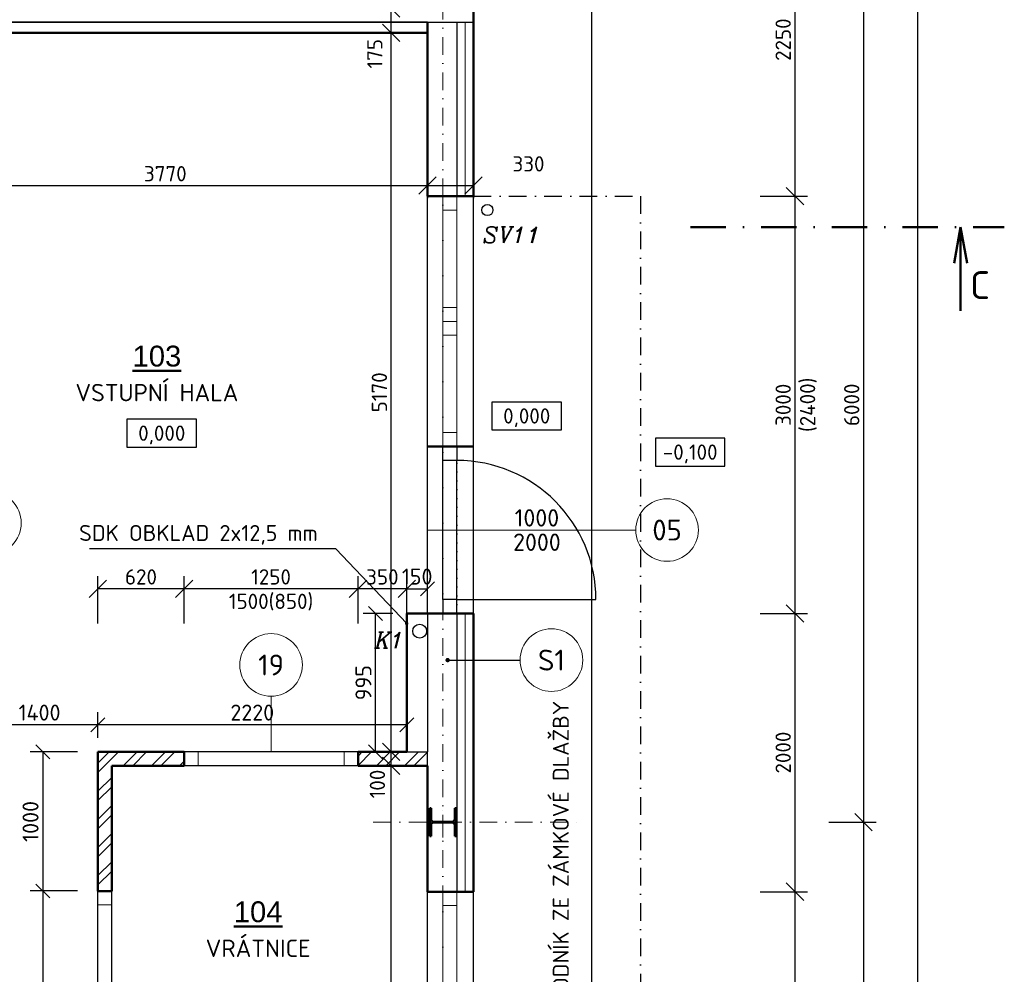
# Model space of a CAD drawing. Header units: millimetres. Extents: x -118752 to 407724, y -73278 to 155058.
# Tile 155 of 256: x 100403 to 107479, y 61864 to 68727. Entities that reach past the tile are written whole.
import ezdxf
from ezdxf.enums import TextEntityAlignment as Align

# ---------------------------------------------------------------- set-up
doc = ezdxf.new("R2010")
doc.units = ezdxf.units.MM
doc.header["$LTSCALE"] = 10
doc.linetypes.add('DASHDOT', pattern=[25.4, 12.7, -6.35, 0, -6.35])
doc.linetypes.add('DOT', pattern=[6.35, 0, -6.35])
for name, color, linetype, lineweight in [('CKBUBLINY', 1, 'Continuous', 18), ('CKBUBLINY_POPIS', 3, 'Continuous', 25), ('CKDVERE_', 7, 'Continuous', 25), ('CKDVERE_OSY', 1, 'Continuous', 18), ('CKDVERE_POPIS', 3, 'Continuous', 25), ('CKDVERE_PRAH', 7, 'Continuous', 25), ('CKDVERE_ZARUBNE_RAM', 5, 'Continuous', 25), ('CKIZOLACE', 1, 'Continuous', 18), ('CKKOTY', 3, 'Continuous', 25), ('CKKOTY_VYS', 3, 'Continuous', 25), ('CKOKNA', 1, 'Continuous', 18), ('CKPOPIS_POHLED', 3, 'Continuous', 25), ('CKPOPISM', 6, 'Continuous', 50), ('CKPOPISM_POPIS', 3, 'Continuous', 25), ('CKRASTR', 7, 'DASHDOT', 15), ('CKREZY_OZNACENI', 4, 'DASHDOT', 50), ('CKSTENY_NADROVINOU', 7, 'DASHDOT', 25), ('CKSTENY_PODROVINOU', 7, 'Continuous', 25), ('CKSTENY_REZ', 6, 'Continuous', 50), ('CKTEXTY_MALE', 3, 'Continuous', 18), ('CSPROFILY_OSY', 1, 'DASHDOT', 18), ('CSPROFILY_REZY', 4, 'Continuous', 50), ('pohledy', 7, 'Continuous', 25), ('srafy', 7, 'Continuous', 18), ('ZTI-SPLAŠKOVÁ KANALIZACE', 80, 'Continuous', 30)]:
    doc.layers.add(name, color=color, linetype=linetype, lineweight=lineweight)
doc.layers.add('CKDVERE_DORAZ', color=7, linetype='DOT', lineweight=25, plot=False)
doc.styles.add('Arial', font='arial.ttf', dxfattribs={"width": 0.8})
doc.styles.add('KURZIVA', font='italic__.ttf')
doc.styles.get("Standard").update_dxf_attribs({"font": 'isocpeur.ttf'})
doc.linetypes.add('IZOLACE_POLYSTYREN_EXPANDOVANY', pattern='A,1,[224,CADKON.SHX,S=0.01,R=0,X=-0.5,Y=-1.74],-2', length=3)
doc.dimstyles.new('CADKON', dxfattribs={"dimscale": 50, "dimtxt": 2.2, "dimasz": 2.5, "dimexe": 1.8, "dimexo": 5, "dimgap": 0.6, "dimtad": 1, "dimrnd": 1, "dimtxsty": 'Standard', "dimblk1": 'OBLIQUE', "dimblk2": 'OBLIQUE', "dimsah": 1, "dimcen": 2.5, "dimadec": 1, "dimazin": 2, "dimtfac": 1, "dimtdec": 4, "dimtix": 1, "dimtmove": 2, "dimatfit": 3, "dimldrblk": 'OPEN30', "dimfxl": 5, "dimfxlon": 1, "dimtolj": 1, "dimarcsym": 0})
doc.dimstyles.new('CADKON obrazky', dxfattribs={"dimscale": 50, "dimtxt": 2.2, "dimasz": 2.5, "dimexe": 1.8, "dimexo": 2, "dimgap": 0.6, "dimtad": 1, "dimrnd": 1, "dimtxsty": 'Standard', "dimblk1": 'OBLIQUE', "dimblk2": 'OBLIQUE', "dimsah": 1, "dimcen": 2.5, "dimadec": 1, "dimazin": 2, "dimtfac": 1, "dimtdec": 4, "dimtix": 1, "dimtmove": 2, "dimatfit": 3, "dimldrblk": 'OPEN30', "dimfxl": 5, "dimfxlon": 1, "dimtolj": 1, "dimarcsym": 0})
doc.dimstyles.new('CADKON$7', dxfattribs={"dimscale": 100, "dimtxt": 2.5, "dimasz": 2.5, "dimexe": 1.8, "dimexo": 5, "dimgap": 0.6, "dimtad": 1, "dimrnd": 1, "dimtxsty": 'Standard', "dimblk1": 'OBLIQUE', "dimblk2": 'OBLIQUE', "dimsah": 1, "dimcen": 2.5, "dimadec": 1, "dimazin": 2, "dimtfac": 1, "dimtdec": 4, "dimtix": 1, "dimtmove": 0, "dimatfit": 3, "dimldrblk": 'DOTSMALL', "dimfxl": 5, "dimfxlon": 1, "dimtfill": 1, "dimtolj": 1, "dimarcsym": 0})

# ---------------------------------------------------------------- blocks, each defined once
blk = doc.blocks.new('_OBLIQUE')
at = {"color": 0, "linetype": 'ByBlock'}
blk.add_line((-0.5, -0.5), (0.5, 0.5), dxfattribs=at)
blk = doc.blocks.new('*D7809')
at = {"layer": 'CKKOTY', "color": 0, "lineweight": -2}
for p, q in [((105725.1, 62458.2), (106065.1, 62458.2)), ((105975.1, 59458.2), (105975.1, 62458.2)), ((105725.1, 59458.2), (106065.1, 59458.2))]:
    blk.add_line(p, q, dxfattribs=at)
at = {"layer": 'Defpoints', "color": 0}
for p in [(103575.7, 62458.2), (105975.1, 62458.2), (103575.7, 59458.2)]:
    blk.add_point(p, dxfattribs=at)
at = {"layer": 'CKKOTY', "color": 0, "lineweight": -2, "xscale": 125, "yscale": 125, "zscale": 125}
for p, rotation in [((105975.1, 62458.2), 90), ((105975.1, 59458.2), 270)]:
    blk.add_blockref('_OBLIQUE', p, dxfattribs=dict(at, rotation=rotation))
at = {"layer": 'CKKOTY', "color": 0, "char_height": 110, "attachment_point": 5, "rotation": 90}
for s, insert in [('\\A1;1500(900)', (106071.1, 60958.2)), ('\\A1;3000', (105890.1, 60958.2))]:
    blk.add_mtext(s, dxfattribs=dict(at, insert=insert))
blk = doc.blocks.new('_Open30')
at = {"color": 0, "lineweight": -2}
for p, q in [((-1, 0.268), (0, 0)), ((0, 0), (-1, -0.268)), ((0, 0), (-1, 0))]:
    blk.add_line(p, q, dxfattribs=at)
blk = doc.blocks.new('*D7810')
at = {"layer": 'CKKOTY', "color": 0, "lineweight": -2}
for p, q in [((105725.1, 64458.2), (106065.1, 64458.2)), ((105975.1, 62458.2), (105975.1, 64458.2)), ((105725.1, 62458.2), (106065.1, 62458.2))]:
    blk.add_line(p, q, dxfattribs=at)
at = {"layer": 'Defpoints', "color": 0}
for p in [(103575.7, 64458.2), (105975.1, 64458.2), (103575.7, 62458.2)]:
    blk.add_point(p, dxfattribs=at)
at = {"layer": 'CKKOTY', "color": 0, "lineweight": -2, "xscale": 125, "yscale": 125, "zscale": 125}
for p, rotation in [((105975.1, 64458.2), 90), ((105975.1, 62458.2), 270)]:
    blk.add_blockref('_OBLIQUE', p, dxfattribs=dict(at, rotation=rotation))
at = {"layer": 'CKKOTY', "color": 0, "insert": (105890.1, 63458.2), "char_height": 110, "attachment_point": 5, "rotation": 90}
blk.add_mtext('\\A1;2000', dxfattribs=at)
blk = doc.blocks.new('*D7811')
at = {"layer": 'CKKOTY', "color": 0, "lineweight": -2}
for p, q in [((105725.1, 67458.2), (106065.1, 67458.2)), ((105975.1, 64458.2), (105975.1, 67458.2)), ((105725.1, 64458.2), (106065.1, 64458.2))]:
    blk.add_line(p, q, dxfattribs=at)
at = {"layer": 'Defpoints', "color": 0}
for p in [(103575.7, 67458.2), (105975.1, 67458.2), (103575.7, 64458.2)]:
    blk.add_point(p, dxfattribs=at)
at = {"layer": 'CKKOTY', "color": 0, "lineweight": -2, "xscale": 125, "yscale": 125, "zscale": 125}
for p, rotation in [((105975.1, 67458.2), 90), ((105975.1, 64458.2), 270)]:
    blk.add_blockref('_OBLIQUE', p, dxfattribs=dict(at, rotation=rotation))
at = {"layer": 'CKKOTY', "color": 0, "char_height": 110, "attachment_point": 5, "rotation": 90}
for s, insert in [('\\A1;3000', (105890.1, 65958.2)), ('\\A1;(2400)', (106071.1, 65958.2))]:
    blk.add_mtext(s, dxfattribs=dict(at, insert=insert))
blk = doc.blocks.new('*D7817')
at = {"layer": 'CKKOTY', "color": 0, "lineweight": -2}
for p, q in [((106217.6, 68958.2), (106557.6, 68958.2)), ((106467.6, 68958.2), (106467.6, 62958.2)), ((106217.6, 62958.2), (106557.6, 62958.2))]:
    blk.add_line(p, q, dxfattribs=at)
at = {"layer": 'Defpoints', "color": 0}
for p in [(104444.4, 68958.2), (104444.4, 62958.2), (106467.6, 62958.2)]:
    blk.add_point(p, dxfattribs=at)
at = {"layer": 'CKKOTY', "color": 0, "lineweight": -2, "xscale": 125, "yscale": 125, "zscale": 125}
for p, rotation in [((106467.6, 68958.2), 90), ((106467.6, 62958.2), 270)]:
    blk.add_blockref('_OBLIQUE', p, dxfattribs=dict(at, rotation=rotation))
at = {"layer": 'CKKOTY', "color": 0, "insert": (106382.6, 65958.2), "char_height": 110, "attachment_point": 5, "rotation": 90}
blk.add_mtext('\\A1;6000', dxfattribs=at)
blk = doc.blocks.new('*D7818')
at = {"layer": 'CKKOTY', "color": 0, "lineweight": -2}
for p, q in [((106217.6, 62958.2), (106557.6, 62958.2)), ((106467.6, 62958.2), (106467.6, 58958.2)), ((106217.6, 58958.2), (106557.6, 58958.2))]:
    blk.add_line(p, q, dxfattribs=at)
at = {"layer": 'Defpoints', "color": 0}
for p in [(104444.4, 62958.2), (104444.4, 58958.2), (106467.6, 58958.2)]:
    blk.add_point(p, dxfattribs=at)
at = {"layer": 'CKKOTY', "color": 0, "lineweight": -2, "xscale": 125, "yscale": 125, "zscale": 125}
for p, rotation in [((106467.6, 62958.2), 90), ((106467.6, 58958.2), 270)]:
    blk.add_blockref('_OBLIQUE', p, dxfattribs=dict(at, rotation=rotation))
at = {"layer": 'CKKOTY', "color": 0, "insert": (106382.6, 60958.2), "char_height": 110, "attachment_point": 5, "rotation": 90}
blk.add_mtext('\\A1;4000', dxfattribs=at)
blk = doc.blocks.new('*D7820')
at = {"layer": 'CKKOTY', "color": 0, "lineweight": -2}
for p, q in [((106607, 91208.2), (106947, 91208.2)), ((106857, 58752.7), (106857, 91208.2)), ((106607, 58752.7), (106947, 58752.7))]:
    blk.add_line(p, q, dxfattribs=at)
at = {"layer": 'Defpoints', "color": 0}
for p in [(103664.4, 91208.2), (106857, 91208.2), (103664.4, 58752.7)]:
    blk.add_point(p, dxfattribs=at)
at = {"layer": 'CKKOTY', "color": 0, "lineweight": -2, "xscale": 125, "yscale": 125, "zscale": 125}
for p, rotation in [((106857, 91208.2), 90), ((106857, 58752.7), 270)]:
    blk.add_blockref('_OBLIQUE', p, dxfattribs=dict(at, rotation=rotation))
at = {"layer": 'CKKOTY', "color": 0, "insert": (106772, 74980.4), "char_height": 110, "attachment_point": 5, "rotation": 90}
blk.add_mtext('\\A1;32455', dxfattribs=at)
blk = doc.blocks.new('_Open90')
at = {"color": 0, "lineweight": -2}
for p, q in [((0, 0), (-1, 0)), ((-0.5, 0.5), (0, 0)), ((0, 0), (-0.5, -0.5))]:
    blk.add_line(p, q, dxfattribs=at)
blk = doc.blocks.new('*D7867')
at = {"layer": 'CKKOTY', "color": 0, "lineweight": -2}
for p, q in [((99564.4, 67784.6), (99564.4, 67444.6)), ((103334.4, 67784.6), (103334.4, 67444.6)), ((99564.4, 67534.6), (103334.4, 67534.6))]:
    blk.add_line(p, q, dxfattribs=at)
at = {"layer": 'Defpoints', "color": 0}
for p in [(99564.4, 68633.2), (103334.4, 68633.2), (103334.4, 67534.6)]:
    blk.add_point(p, dxfattribs=at)
at = {"layer": 'CKKOTY', "color": 0, "lineweight": -2, "xscale": 125, "yscale": 125, "zscale": 125, "rotation": 180}
blk.add_blockref('_OBLIQUE', (99564.4, 67534.6), dxfattribs=at)
at = {"layer": 'CKKOTY', "color": 0, "lineweight": -2, "xscale": 125, "yscale": 125, "zscale": 125}
blk.add_blockref('_OBLIQUE', (103334.4, 67534.6), dxfattribs=at)
at = {"layer": 'CKKOTY', "color": 0, "insert": (101449.4, 67619.6), "char_height": 110, "attachment_point": 5}
blk.add_mtext('\\A1;3770', dxfattribs=at)
blk = doc.blocks.new('*D7868')
at = {"layer": 'CKKOTY', "color": 0, "lineweight": -2}
for p, q in [((103334.4, 67784.6), (103334.4, 67444.6)), ((103664.4, 67784.6), (103664.4, 67444.6)), ((103334.4, 67534.6), (103664.4, 67534.6))]:
    blk.add_line(p, q, dxfattribs=at)
at = {"layer": 'Defpoints', "color": 0}
for p in [(103664.4, 68708.2), (103334.4, 68633.2), (103664.4, 67534.6)]:
    blk.add_point(p, dxfattribs=at)
at = {"layer": 'CKKOTY', "color": 0, "lineweight": -2, "xscale": 125, "yscale": 125, "zscale": 125, "rotation": 180}
blk.add_blockref('_OBLIQUE', (103334.4, 67534.6), dxfattribs=at)
at = {"layer": 'CKKOTY', "color": 0, "lineweight": -2, "xscale": 125, "yscale": 125, "zscale": 125}
blk.add_blockref('_OBLIQUE', (103664.4, 67534.6), dxfattribs=at)
at = {"layer": 'CKKOTY', "color": 0, "insert": (104059.5, 67690.3), "char_height": 110, "attachment_point": 5}
blk.add_mtext('\\A1;330', dxfattribs=at)
blk = doc.blocks.new('*D7886')
at = {"layer": 'CKKOTY', "color": 0, "lineweight": -2}
for p, q in [((103064.4, 68808.2), (102983.1, 68808.2)), ((103073.1, 68633.2), (103073.1, 68808.2)), ((102834.4, 68633.2), (102983.1, 68633.2))]:
    blk.add_line(p, q, dxfattribs=at)
at = {"layer": 'Defpoints', "color": 0}
for p in [(103073.1, 68808.2), (103564.4, 68808.2), (103334.4, 68633.2)]:
    blk.add_point(p, dxfattribs=at)
at = {"layer": 'CKKOTY', "color": 0, "lineweight": -2, "xscale": 125, "yscale": 125, "zscale": 125}
for p, rotation in [((103073.1, 68808.2), 90), ((103073.1, 68633.2), 270)]:
    blk.add_blockref('_OBLIQUE', p, dxfattribs=dict(at, rotation=rotation))
at = {"layer": 'CKKOTY', "color": 0, "insert": (102955.3, 68482.2), "char_height": 110, "attachment_point": 5, "rotation": 90}
blk.add_mtext('\\A1;175', dxfattribs=at)
blk = doc.blocks.new('*D8151')
at = {"layer": 'CKKOTY', "color": 0, "lineweight": -2}
for p, q in [((105725.1, 69708.2), (106065.1, 69708.2)), ((105975.1, 67458.2), (105975.1, 69708.2)), ((105725.1, 67458.2), (106065.1, 67458.2))]:
    blk.add_line(p, q, dxfattribs=at)
at = {"layer": 'Defpoints', "color": 0}
for p in [(103575.7, 69708.2), (105975.1, 69708.2), (103575.7, 67458.2)]:
    blk.add_point(p, dxfattribs=at)
at = {"layer": 'CKKOTY', "color": 0, "lineweight": -2, "xscale": 125, "yscale": 125, "zscale": 125}
for p, rotation in [((105975.1, 69708.2), 90), ((105975.1, 67458.2), 270)]:
    blk.add_blockref('_OBLIQUE', p, dxfattribs=dict(at, rotation=rotation))
at = {"layer": 'CKKOTY', "color": 0, "insert": (105890.1, 68583.2), "char_height": 110, "attachment_point": 5, "rotation": 90}
blk.add_mtext('\\A1;2250', dxfattribs=at)
blk = doc.blocks.new('*D8152')
at = {"layer": 'CKKOTY', "color": 0, "lineweight": -2}
for p, q in [((103564.4, 69308.2), (103564.4, 69481.7)), ((103664.4, 69208.2), (103664.4, 69481.7)), ((103664.4, 69391.7), (103564.4, 69391.7))]:
    blk.add_line(p, q, dxfattribs=at)
at = {"layer": 'Defpoints', "color": 0}
for p in [(103564.4, 69391.7), (103564.4, 68808.2), (103664.4, 68708.2)]:
    blk.add_point(p, dxfattribs=at)
at = {"layer": 'CKKOTY', "color": 0, "lineweight": -2, "xscale": 125, "yscale": 125, "zscale": 125, "rotation": 180}
blk.add_blockref('_OBLIQUE', (103564.4, 69391.7), dxfattribs=at)
at = {"layer": 'CKKOTY', "color": 0, "lineweight": -2, "xscale": 125, "yscale": 125, "zscale": 125}
blk.add_blockref('_OBLIQUE', (103664.4, 69391.7), dxfattribs=at)
at = {"layer": 'CKKOTY', "color": 0, "insert": (103981.7, 69581.9), "char_height": 110, "attachment_point": 5}
blk.add_mtext('\\A1;100', dxfattribs=at)
blk = doc.blocks.new('*D8313')
at = {"layer": 'CKKOTY', "color": 0, "lineweight": -2}
for p, q in [((102834.4, 64386), (102834.4, 64726)), ((103184.4, 64386), (103184.4, 64726)), ((103184.4, 64636), (102834.4, 64636))]:
    blk.add_line(p, q, dxfattribs=at)
at = {"layer": 'Defpoints', "color": 0}
for p in [(102834.4, 64636), (102834.4, 63463.2), (103184.4, 63463.2)]:
    blk.add_point(p, dxfattribs=at)
at = {"layer": 'CKKOTY', "color": 0, "lineweight": -2, "xscale": 125, "yscale": 125, "zscale": 125, "rotation": 180}
blk.add_blockref('_OBLIQUE', (102834.4, 64636), dxfattribs=at)
at = {"layer": 'CKKOTY', "color": 0, "lineweight": -2, "xscale": 125, "yscale": 125, "zscale": 125}
blk.add_blockref('_OBLIQUE', (103184.4, 64636), dxfattribs=at)
at = {"layer": 'CKKOTY', "color": 0, "insert": (103009.4, 64721), "char_height": 110, "attachment_point": 5}
blk.add_mtext('\\A1;350', dxfattribs=at)
blk = doc.blocks.new('*D8314')
at = {"layer": 'CKKOTY', "color": 0, "lineweight": -2}
for p, q in [((100964.4, 64386), (100964.4, 64726)), ((101584.4, 64386), (101584.4, 64726)), ((101584.4, 64636), (100964.4, 64636))]:
    blk.add_line(p, q, dxfattribs=at)
at = {"layer": 'Defpoints', "color": 0}
for p in [(100964.4, 64636), (100964.4, 63463.2), (101584.4, 63463.2)]:
    blk.add_point(p, dxfattribs=at)
at = {"layer": 'CKKOTY', "color": 0, "lineweight": -2, "xscale": 125, "yscale": 125, "zscale": 125, "rotation": 180}
blk.add_blockref('_OBLIQUE', (100964.4, 64636), dxfattribs=at)
at = {"layer": 'CKKOTY', "color": 0, "lineweight": -2, "xscale": 125, "yscale": 125, "zscale": 125}
blk.add_blockref('_OBLIQUE', (101584.4, 64636), dxfattribs=at)
at = {"layer": 'CKKOTY', "color": 0, "insert": (101274.4, 64721), "char_height": 110, "attachment_point": 5}
blk.add_mtext('\\A1;620', dxfattribs=at)
blk = doc.blocks.new('*D8315')
at = {"layer": 'CKKOTY', "color": 0, "lineweight": -2}
for p, q in [((102834.4, 68633.2), (102983.1, 68633.2)), ((103073.1, 63463.2), (103073.1, 68633.2)), ((102834.4, 63463.2), (102983.1, 63463.2))]:
    blk.add_line(p, q, dxfattribs=at)
at = {"layer": 'Defpoints', "color": 0}
for p in [(103073.1, 68633.2), (103334.4, 68633.2), (103334.4, 63463.2)]:
    blk.add_point(p, dxfattribs=at)
at = {"layer": 'CKKOTY', "color": 0, "lineweight": -2, "xscale": 125, "yscale": 125, "zscale": 125}
for p, rotation in [((103073.1, 68633.2), 90), ((103073.1, 63463.2), 270)]:
    blk.add_blockref('_OBLIQUE', p, dxfattribs=dict(at, rotation=rotation))
at = {"layer": 'CKKOTY', "color": 0, "insert": (102988.1, 66048.2), "char_height": 110, "attachment_point": 5, "rotation": 90}
blk.add_mtext('\\A1;5170', dxfattribs=at)
blk = doc.blocks.new('*D8316')
at = {"layer": 'CKKOTY', "color": 0, "lineweight": -2}
for p, q in [((102834.4, 63363.2), (102983.1, 63363.2)), ((103073.1, 59082.7), (103073.1, 63363.2)), ((102834.4, 59082.7), (102983.1, 59082.7))]:
    blk.add_line(p, q, dxfattribs=at)
at = {"layer": 'Defpoints', "color": 0}
for p in [(103073.1, 63363.2), (103334.4, 63363.2), (103334.4, 59082.7)]:
    blk.add_point(p, dxfattribs=at)
at = {"layer": 'CKKOTY', "color": 0, "lineweight": -2, "xscale": 125, "yscale": 125, "zscale": 125}
for p, rotation in [((103073.1, 63363.2), 90), ((103073.1, 59082.7), 270)]:
    blk.add_blockref('_OBLIQUE', p, dxfattribs=dict(at, rotation=rotation))
at = {"layer": 'CKKOTY', "color": 0, "insert": (102988.1, 61222.9), "char_height": 110, "attachment_point": 5, "rotation": 90}
blk.add_mtext('\\A1;4280', dxfattribs=at)
blk = doc.blocks.new('*D8317')
at = {"layer": 'CKKOTY', "color": 0, "lineweight": -2}
for p, q in [((102834.4, 63463.2), (102983.1, 63463.2)), ((103073.1, 63363.2), (103073.1, 63463.2)), ((102834.4, 63363.2), (102983.1, 63363.2))]:
    blk.add_line(p, q, dxfattribs=at)
at = {"layer": 'Defpoints', "color": 0}
for p in [(103073.1, 63463.2), (103334.4, 63463.2), (103334.4, 63363.2)]:
    blk.add_point(p, dxfattribs=at)
at = {"layer": 'CKKOTY', "color": 0, "lineweight": -2, "xscale": 125, "yscale": 125, "zscale": 125}
for p, rotation in [((103073.1, 63463.2), 90), ((103073.1, 63363.2), 270)]:
    blk.add_blockref('_OBLIQUE', p, dxfattribs=dict(at, rotation=rotation))
at = {"layer": 'CKKOTY', "color": 0, "insert": (102973.8, 63232.3), "char_height": 110, "attachment_point": 5, "rotation": 90}
blk.add_mtext('\\A1;100', dxfattribs=at)
blk = doc.blocks.new('*D8318')
at = {"layer": 'CKKOTY', "color": 0, "lineweight": -2}
for p, q in [((101584.4, 64386), (101584.4, 64726)), ((102834.4, 64386), (102834.4, 64726)), ((102834.4, 64636), (101584.4, 64636))]:
    blk.add_line(p, q, dxfattribs=at)
at = {"layer": 'Defpoints', "color": 0}
for p in [(101584.4, 64636), (101584.4, 63463.2), (102834.4, 63463.2)]:
    blk.add_point(p, dxfattribs=at)
at = {"layer": 'CKKOTY', "color": 0, "lineweight": -2, "xscale": 125, "yscale": 125, "zscale": 125, "rotation": 180}
blk.add_blockref('_OBLIQUE', (101584.4, 64636), dxfattribs=at)
at = {"layer": 'CKKOTY', "color": 0, "lineweight": -2, "xscale": 125, "yscale": 125, "zscale": 125}
blk.add_blockref('_OBLIQUE', (102834.4, 64636), dxfattribs=at)
at = {"layer": 'CKKOTY', "color": 0, "char_height": 110, "attachment_point": 5}
for s, insert in [('\\A1;1250', (102209.4, 64721)), ('\\A1;1500(850)', (102209.4, 64540))]:
    blk.add_mtext(s, dxfattribs=dict(at, insert=insert))
blk = doc.blocks.new('*D8690')
at = {"layer": 'CKKOTY', "color": 0, "lineweight": -2}
for p, q in [((100818.4, 63463.2), (100478.4, 63463.2)), ((100568.4, 63463.2), (100568.4, 62463.2)), ((100818.4, 62463.2), (100478.4, 62463.2))]:
    blk.add_line(p, q, dxfattribs=at)
at = {"layer": 'Defpoints', "color": 0}
for p in [(100964.4, 63463.2), (100568.4, 62463.2), (100964.4, 62463.2)]:
    blk.add_point(p, dxfattribs=at)
at = {"layer": 'CKKOTY', "color": 0, "lineweight": -2, "xscale": 100, "yscale": 100, "zscale": 100}
for p, rotation in [((100568.4, 63463.2), 90), ((100568.4, 62463.2), 270)]:
    blk.add_blockref('_OBLIQUE', p, dxfattribs=dict(at, rotation=rotation))
at = {"layer": 'CKKOTY', "color": 0, "insert": (100480.9, 62963.2), "char_height": 115, "attachment_point": 5, "rotation": 90}
blk.add_mtext('\\A1;1000', dxfattribs=at)
blk = doc.blocks.new('*D8695')
at = {"layer": 'CKKOTY', "color": 0, "lineweight": -2}
for p, q in [((100818.4, 62463.2), (100478.4, 62463.2)), ((100568.4, 62463.2), (100568.4, 60463.2)), ((100818.4, 60463.2), (100478.4, 60463.2))]:
    blk.add_line(p, q, dxfattribs=at)
at = {"layer": 'Defpoints', "color": 0}
for p in [(100964.4, 62463.2), (100568.4, 60463.2), (100964.4, 60463.2)]:
    blk.add_point(p, dxfattribs=at)
at = {"layer": 'CKKOTY', "color": 0, "lineweight": -2, "xscale": 100, "yscale": 100, "zscale": 100}
for p, rotation in [((100568.4, 62463.2), 90), ((100568.4, 60463.2), 270)]:
    blk.add_blockref('_OBLIQUE', p, dxfattribs=dict(at, rotation=rotation))
at = {"layer": 'CKKOTY', "color": 0, "char_height": 115, "attachment_point": 5, "rotation": 90}
for s, insert in [('\\A1;1500(850)', (100667.4, 61463.2)), ('\\A1;2000', (100480.9, 61463.2))]:
    blk.add_mtext(s, dxfattribs=dict(at, insert=insert))
blk = doc.blocks.new('*D8697')
at = {"layer": 'CKKOTY', "color": 0, "lineweight": -2}
for p, q in [((103184.4, 64558.2), (103184.4, 64726)), ((103334.4, 64558.2), (103334.4, 64726)), ((103184.4, 64636), (103334.4, 64636))]:
    blk.add_line(p, q, dxfattribs=at)
at = {"layer": 'Defpoints', "color": 0}
for p in [(103334.4, 64636), (103184.4, 64458.2), (103334.4, 64458.2)]:
    blk.add_point(p, dxfattribs=at)
at = {"layer": 'CKKOTY', "color": 0, "lineweight": -2, "xscale": 100, "yscale": 100, "zscale": 100}
blk.add_blockref('_OBLIQUE', (103184.4, 64636), dxfattribs=at)
at = {"layer": 'CKKOTY', "color": 0, "lineweight": -2, "xscale": 100, "yscale": 100, "zscale": 100, "rotation": 180}
blk.add_blockref('_OBLIQUE', (103334.4, 64636), dxfattribs=at)
at = {"layer": 'CKKOTY', "color": 0, "insert": (103259.4, 64723.5), "char_height": 115, "attachment_point": 5}
blk.add_mtext('\\A1;150', dxfattribs=at)
blk = doc.blocks.new('*D8698')
at = {"layer": 'CKKOTY', "color": 0, "lineweight": -2}
for p, q in [((103084.4, 64458.2), (102870.9, 64458.2)), ((102960.9, 63463.2), (102960.9, 64458.2)), ((103084.4, 63463.2), (102870.9, 63463.2))]:
    blk.add_line(p, q, dxfattribs=at)
at = {"layer": 'Defpoints', "color": 0}
for p in [(102960.9, 64458.2), (103184.4, 64458.2), (103184.4, 63463.2)]:
    blk.add_point(p, dxfattribs=at)
at = {"layer": 'CKKOTY', "color": 0, "lineweight": -2, "xscale": 100, "yscale": 100, "zscale": 100}
for p, rotation in [((102960.9, 64458.2), 90), ((102960.9, 63463.2), 270)]:
    blk.add_blockref('_OBLIQUE', p, dxfattribs=dict(at, rotation=rotation))
at = {"layer": 'CKKOTY', "color": 0, "insert": (102873.4, 63960.7), "char_height": 115, "attachment_point": 5, "rotation": 90}
blk.add_mtext('\\A1;995', dxfattribs=at)
blk = doc.blocks.new('*D8707')
at = {"layer": 'CKKOTY', "color": 0, "lineweight": -2}
for p, q in [((100964.4, 63563.2), (100964.4, 63748.2)), ((103184.4, 63563.2), (103184.4, 63748.2)), ((103184.4, 63658.2), (100964.4, 63658.2))]:
    blk.add_line(p, q, dxfattribs=at)
at = {"layer": 'Defpoints', "color": 0}
for p in [(100964.4, 63658.2), (100964.4, 63463.2), (103184.4, 63463.2)]:
    blk.add_point(p, dxfattribs=at)
at = {"layer": 'CKKOTY', "color": 0, "lineweight": -2, "xscale": 100, "yscale": 100, "zscale": 100, "rotation": 180}
blk.add_blockref('_OBLIQUE', (100964.4, 63658.2), dxfattribs=at)
at = {"layer": 'CKKOTY', "color": 0, "lineweight": -2, "xscale": 100, "yscale": 100, "zscale": 100}
blk.add_blockref('_OBLIQUE', (103184.4, 63658.2), dxfattribs=at)
at = {"layer": 'CKKOTY', "color": 0, "insert": (102074.4, 63745.7), "char_height": 115, "attachment_point": 5}
blk.add_mtext('\\A1;2220', dxfattribs=at)
blk = doc.blocks.new('*D8708')
at = {"layer": 'CKKOTY', "color": 0, "lineweight": -2}
for p, q in [((99564.4, 63490.7), (99564.4, 63748.2)), ((100964.4, 63563.2), (100964.4, 63748.2)), ((100964.4, 63658.2), (99564.4, 63658.2))]:
    blk.add_line(p, q, dxfattribs=at)
at = {"layer": 'Defpoints', "color": 0}
for p in [(99564.4, 63658.2), (100964.4, 63463.2), (99564.4, 63390.7)]:
    blk.add_point(p, dxfattribs=at)
at = {"layer": 'CKKOTY', "color": 0, "lineweight": -2, "xscale": 100, "yscale": 100, "zscale": 100, "rotation": 180}
blk.add_blockref('_OBLIQUE', (99564.4, 63658.2), dxfattribs=at)
at = {"layer": 'CKKOTY', "color": 0, "lineweight": -2, "xscale": 100, "yscale": 100, "zscale": 100}
blk.add_blockref('_OBLIQUE', (100964.4, 63658.2), dxfattribs=at)
at = {"layer": 'CKKOTY', "color": 0, "insert": (100545.4, 63745.7), "char_height": 115, "attachment_point": 5}
blk.add_mtext('\\A1;1400', dxfattribs=at)
blk = doc.blocks.new('CK_BUBBLE_1_0_0')
at = {"color": 0, "linetype": 'ByBlock', "lineweight": -2}
blk.add_circle((0, 0), 1, dxfattribs=at)
blk = doc.blocks.new('CK_S_EXT_HEAHEA200')
for p, q in [((-100, 95), (100, 95)), ((-100, 95), (-100, 85)), ((-100, 85), (-21.25, 85)), ((100, 85), (21.25, 85)), ((100, 95), (100, 85)), ((-3.25, -67), (-3.25, 67)), ((3.25, -67), (3.25, 67)), ((-100, -95), (-100, -85)), ((-100, -85), (-21.25, -85)), ((-100, -95), (100, -95)), ((100, -85), (21.25, -85)), ((100, -95), (100, -85))]:
    blk.add_line(p, q)
for centre, start, end in [((-21.25, 67), 0, 90), ((21.25, 67), 90, 180), ((-21.25, -67), 270, 0), ((21.25, -67), 180, 270)]:
    blk.add_arc(centre, 18, start, end)
blk = doc.blocks.new('*U5139')
at = {"color": 0, "linetype": 'ByBlock', "lineweight": -2}
blk.add_lwpolyline([(-5, -2), (5, -2), (5, 2), (-5, 2), (-5, -2)], dxfattribs=at)
blk = doc.blocks.new('*U5140')
at = {"color": 0, "linetype": 'ByBlock', "lineweight": -2}
blk.add_lwpolyline([(-5, -2), (5, -2), (5, 2), (-5, 2), (-5, -2)], dxfattribs=at)
blk = doc.blocks.new('*U5138')
at = {"color": 0, "linetype": 'ByBlock', "lineweight": -2}
blk.add_lwpolyline([(-5, -2), (5, -2), (5, 2), (-5, 2), (-5, -2)], dxfattribs=at)
blk = doc.blocks.new('CKBL2112015091058', base_point=(102208, 60893))
blk = doc.blocks.new('CKBL2112015091548', base_point=(101049, 65429))

msp = doc.modelspace()

# ---------------------------------------------------------------- hatches: boundary and pattern name
at = {"layer": 'srafy', "transparency": 33554661}
h = msp.add_hatch(dxfattribs=at)
h.set_pattern_fill('ANSI32', color=256, scale=15, style=0)
h.paths.add_polyline_path([(100964.387, 59413.162), (100964.387, 59082.662), (101064.387, 59082.662), (101064.387, 59413.162)])
h.paths.add_polyline_path([(100964.387, 60213.162), (101064.387, 60213.162), (101064.387, 60463.162), (100964.387, 60463.162)])
h.paths.add_polyline_path([(101064.387, 63363.162), (101584.387, 63363.162), (101584.387, 63463.162), (100964.387, 63463.162), (100964.387, 62463.162), (101064.387, 62463.162)])
h.paths.add_polyline_path([(103184.387, 63463.162), (102834.387, 63463.162), (102834.387, 63363.162), (103334.387, 63363.162), (103334.387, 63463.162)])

# ---------------------------------------------------------------- linework, layer by layer
at = {"layer": 'CKBUBLINY'}
for p, q in [((104830.387, 65058.162), (104830.387, 65058.162)), ((102209.387, 63863.162), (102209.387, 63463.162))]:
    msp.add_line(p, q, dxfattribs=at)
at = {"layer": 'CKDVERE_'}
msp.add_line((103544.387, 64558.162), (104544.387, 64558.162), dxfattribs=at)
msp.add_arc((103544.387, 64558.162), 1000, 0, 90, dxfattribs=at)
at = {"layer": 'CKDVERE_DORAZ'}
msp.add_line((103544.387, 64458.162), (103544.387, 65658.162), dxfattribs=at)
at = {"layer": 'CKDVERE_OSY'}
msp.add_line((103330.387, 65058.162), (104830.387, 65058.162), dxfattribs=at)
at = {"layer": 'CKDVERE_PRAH'}
for p, q in [((103444.387, 64558.162), (103444.387, 65558.162)), ((103544.387, 64558.162), (103544.387, 65558.162))]:
    msp.add_line(p, q, dxfattribs=at)
at = {"layer": 'CKDVERE_ZARUBNE_RAM'}
for p, q in [((103444.387, 65558.162), (103444.387, 65658.162)), ((103444.387, 65658.162), (103544.387, 65658.162)), ((103544.387, 65658.162), (103544.387, 65558.162)), ((103544.387, 65558.162), (103444.387, 65558.162)), ((103544.387, 64558.162), (103444.387, 64558.162)), ((103444.387, 64558.162), (103444.387, 64458.162)), ((103544.387, 64458.162), (103544.387, 64558.162)), ((103444.387, 64458.162), (103544.387, 64458.162))]:
    msp.add_line(p, q, dxfattribs=at)
at = {"layer": 'CKIZOLACE', "linetype": 'IZOLACE_POLYSTYREN_EXPANDOVANY', "ltscale": 3}
for points in [[(103604.387, 68708.162), (103604.387, 67458.162)], [(103604.387, 64458.162), (103604.387, 62458.162)]]:
    msp.add_lwpolyline(points, dxfattribs=at)
at = {"layer": 'CKOKNA'}
for p, q in [((103444.387, 67358.162), (103444.387, 67458.162)), ((103544.387, 67458.162), (103444.387, 67458.162)), ((103544.387, 67358.162), (103544.387, 67458.162)), ((103444.387, 66658.162), (103444.387, 67358.162)), ((103544.387, 67358.162), (103444.387, 67358.162)), ((103544.387, 66658.162), (103544.387, 67358.162)), ((103544.387, 66658.162), (103444.387, 66658.162)), ((103444.387, 66658.162), (103444.387, 66558.162)), ((103544.387, 66658.162), (103544.387, 66558.162)), ((103544.387, 66558.162), (103444.387, 66558.162)), ((103444.387, 66558.162), (103444.387, 66458.162)), ((103544.387, 66558.162), (103544.387, 66458.162)), ((103444.387, 65758.162), (103444.387, 66458.162)), ((103544.387, 66458.162), (103444.387, 66458.162)), ((103544.387, 65758.162), (103544.387, 66458.162)), ((103544.387, 65758.162), (103444.387, 65758.162)), ((103444.387, 65758.162), (103444.387, 65658.162)), ((103544.387, 65758.162), (103544.387, 65658.162)), ((103544.387, 65658.162), (103444.387, 65658.162)), ((101684.387, 63463.162), (101584.387, 63463.162)), ((101584.387, 63363.162), (101584.387, 63463.162)), ((102734.387, 63463.162), (101684.387, 63463.162)), ((101684.387, 63363.162), (101684.387, 63463.162)), ((102734.387, 63363.162), (102734.387, 63463.162)), ((102734.387, 63463.162), (102834.387, 63463.162)), ((102834.387, 63363.162), (102834.387, 63463.162)), ((101684.387, 63363.162), (101584.387, 63363.162)), ((102734.387, 63363.162), (101684.387, 63363.162)), ((102734.387, 63363.162), (102834.387, 63363.162)), ((100964.387, 62363.162), (100964.387, 62463.162)), ((100964.387, 62463.162), (101064.387, 62463.162)), ((101064.387, 62363.162), (101064.387, 62463.162)), ((103444.387, 62358.162), (103444.387, 62458.162)), ((103544.387, 62458.162), (103444.387, 62458.162)), ((103544.387, 62358.162), (103544.387, 62458.162)), ((100964.387, 61563.162), (100964.387, 62363.162)), ((100964.387, 62363.162), (101064.387, 62363.162)), ((101064.387, 61563.162), (101064.387, 62363.162)), ((103444.387, 61558.162), (103444.387, 62358.162)), ((103544.387, 62358.162), (103444.387, 62358.162)), ((103544.387, 61558.162), (103544.387, 62358.162))]:
    msp.add_line(p, q, dxfattribs=at)
at = {"layer": 'CKRASTR'}
for p, q in [((103444.387, 56531.874), (103444.387, 91958.162)), ((102944.387, 62958.162), (104444.387, 62958.162))]:
    msp.add_line(p, q, dxfattribs=at)
at = {"layer": 'CKREZY_OZNACENI', "ltscale": 2}
msp.add_line((105224.168, 67234.574), (107479.194, 67234.574), dxfattribs=at)
at = {"layer": 'CKREZY_OZNACENI', "linetype": 'Continuous'}
for q in [(107119.958, 66976.062), (107165.541, 66634.574), (107211.124, 66976.062)]:
    msp.add_line((107165.541, 67234.574), q, dxfattribs=at)
at = {"layer": 'CKSTENY_NADROVINOU'}
for p, q in [((103664.387, 67458.162), (104864.387, 67458.162)), ((104864.387, 67458.162), (104864.387, 58752.662))]:
    msp.add_line(p, q, dxfattribs=at)
at = {"layer": 'CKSTENY_PODROVINOU'}
for p, q in [((103664.387, 68808.162), (103664.387, 68708.162)), ((99339.387, 68708.162), (103664.387, 68708.162)), ((103334.387, 68708.162), (99464.387, 68708.162)), ((103334.387, 68708.162), (103664.387, 68708.162)), ((103544.387, 68708.162), (103544.387, 67458.162)), ((103544.387, 68708.162), (103664.387, 68708.162)), ((103334.387, 65658.162), (103334.387, 67458.162)), ((103544.387, 67458.162), (103664.387, 67458.162)), ((103664.387, 65658.162), (103664.387, 67458.162)), ((103334.387, 64458.162), (103334.387, 65658.162)), ((103664.387, 64458.162), (103664.387, 65658.162)), ((103334.387, 64458.162), (103334.387, 63463.162)), ((103544.387, 64458.162), (103544.387, 62458.162)), ((103544.387, 64458.162), (103664.387, 64458.162)), ((102834.387, 63463.162), (101584.387, 63463.162)), ((103184.387, 63463.162), (103334.387, 63463.162)), ((103334.387, 63363.162), (103334.387, 63463.162)), ((102834.387, 63363.162), (101584.387, 63363.162)), ((100964.387, 60463.162), (100964.387, 62463.162)), ((101064.387, 60463.162), (101064.387, 62463.162)), ((103334.387, 59458.162), (103334.387, 62458.162)), ((103544.387, 62458.162), (103664.387, 62458.162)), ((103664.387, 59458.162), (103664.387, 62458.162))]:
    msp.add_line(p, q, dxfattribs=at)
at = {"layer": 'CKSTENY_REZ'}
for p, q in [((103664.387, 68708.162), (103664.387, 69708.162)), ((103334.387, 68708.162), (103334.387, 67458.162)), ((103334.387, 68708.162), (103334.387, 68633.162)), ((103664.387, 68708.162), (103664.387, 67458.162)), ((99564.387, 68633.162), (103334.387, 68633.162)), ((103664.387, 67458.162), (103334.387, 67458.162)), ((103664.387, 65658.162), (103334.387, 65658.162)), ((103664.387, 65658.162), (103334.387, 65658.162)), ((103334.387, 64458.162), (103184.387, 64458.162)), ((103184.387, 64458.162), (103184.387, 63463.162)), ((103664.387, 64458.162), (103334.387, 64458.162)), ((103664.387, 64458.162), (103664.387, 62458.162)), ((100964.387, 63463.162), (100964.387, 62463.162)), ((101584.387, 63463.162), (100964.387, 63463.162)), ((101584.387, 63363.162), (101584.387, 63463.162)), ((102834.387, 63363.162), (102834.387, 63463.162)), ((103184.387, 63463.162), (102834.387, 63463.162)), ((101064.387, 63363.162), (101064.387, 62463.162)), ((101584.387, 63363.162), (101064.387, 63363.162)), ((103334.387, 63363.162), (102834.387, 63363.162)), ((103334.387, 63363.162), (103334.387, 62458.162)), ((100964.387, 62463.162), (101064.387, 62463.162)), ((103664.387, 62458.162), (103334.387, 62458.162))]:
    msp.add_line(p, q, dxfattribs=at)
at = {"layer": 'CSPROFILY_OSY'}
for p, q in [((103444.387, 62848.162), (103444.387, 63068.162)), ((103549.387, 62958.162), (103339.387, 62958.162))]:
    msp.add_line(p, q, dxfattribs=at)
at = {"layer": 'pohledy'}
msp.add_lwpolyline([(85874.387, 67858.162), (85874.387, 57902.662), (104514.387, 57902.662), (104514.387, 70952.662)], dxfattribs=at)
msp.add_circle((103764.387, 67358.162), 40, dxfattribs=at)
at = {"layer": 'ZTI-SPLAŠKOVÁ KANALIZACE'}
msp.add_circle((103277.657, 64330.937), 50, dxfattribs=at)

# ---------------------------------------------------------------- block references
at = {"layer": 'CKBUBLINY'}
ref = msp.add_blockref('CK_BUBBLE_1_0_0', (100189.387, 65108.162), dxfattribs=dict(at, xscale=225, yscale=225, zscale=225))
ref.add_attrib('NUM1', '18', dxfattribs={"layer": 'CKBUBLINY_POPIS', "height": 150}).set_placement((100189.387, 65108.162), align=Align.MIDDLE_CENTER)
ref = msp.add_blockref('CK_BUBBLE_1_0_0', (105055.387, 65058.162), dxfattribs=dict(at, xscale=225, yscale=225, zscale=225))
ref.add_attrib('NUM1', '05', dxfattribs={"layer": 'CKBUBLINY_POPIS', "height": 150}).set_placement((105055.387, 65058.162), align=Align.MIDDLE_CENTER)
ref = msp.add_blockref('CK_BUBBLE_1_0_0', (104224.5, 64123), dxfattribs=dict(at, xscale=225, yscale=225, zscale=225))
ref.add_attrib('NUM1', 'S1', dxfattribs={"layer": 'CKBUBLINY_POPIS', "height": 150}).set_placement((104224.5, 64123), align=Align.MIDDLE_CENTER)
ref = msp.add_blockref('CK_BUBBLE_1_0_0', (102209.387, 64088.162), dxfattribs=dict(at, xscale=225, yscale=225, zscale=225))
ref.add_attrib('NUM1', '19', dxfattribs={"layer": 'CKBUBLINY_POPIS', "height": 150}).set_placement((102209.387, 64088.162), align=Align.MIDDLE_CENTER)
at = {"layer": 'CKKOTY_VYS'}
ref = msp.add_blockref('*U5140', (104046.767, 65878.244), dxfattribs=dict(at, xscale=50, yscale=50, zscale=50))
ref.add_attrib('Výška', '0,000', dxfattribs={"layer": '0', "color": 0, "linetype": 'ByBlock', "lineweight": -2, "height": 110}).set_placement((104046.767, 65878.244), align=Align.MIDDLE_CENTER)
ref = msp.add_blockref('*U5139', (101424.041, 65754.274), dxfattribs=dict(at, xscale=50, yscale=50, zscale=50))
ref.add_attrib('Výška', '0,000', dxfattribs={"layer": '0', "color": 0, "linetype": 'ByBlock', "lineweight": -2, "height": 110}).set_placement((101424.041, 65754.274), align=Align.MIDDLE_CENTER)
ref = msp.add_blockref('*U5138', (105221.708, 65618.293), dxfattribs=dict(at, xscale=50, yscale=50, zscale=50))
ref.add_attrib('Výška', '-0,100', dxfattribs={"layer": '0', "color": 0, "linetype": 'ByBlock', "lineweight": -2, "height": 110}).set_placement((105221.708, 65618.293), align=Align.MIDDLE_CENTER)
at = {"layer": 'CKPOPISM'}
ref = msp.add_blockref('CKBL2112015091548', (101389.133, 65983.498), dxfattribs=dict(at, xscale=0.5, yscale=0.5, zscale=0.5))
ref.add_attrib('JMENO', 'VSTUPNÍ HALA', dxfattribs={"layer": 'CKPOPISM_POPIS', "height": 125}).set_placement((101389.133, 65983.498), align=Align.CENTER)
ref.add_attrib('CISLO', '%%U103', dxfattribs={"height": 150, "style": 'Arial'}).set_placement((101389.133, 66233.498), align=Align.CENTER)
ref = msp.add_blockref('CKBL2112015091058', (102116.426, 61988.941), dxfattribs=dict(at, xscale=0.5, yscale=0.5, zscale=0.5))
ref.add_attrib('JMENO', 'VRÁTNICE', dxfattribs={"layer": 'CKPOPISM_POPIS', "height": 125}).set_placement((102116.426, 61988.941), align=Align.CENTER)
ref.add_attrib('CISLO', '%%U104', dxfattribs={"height": 150, "style": 'Arial'}).set_placement((102116.426, 62238.941), align=Align.CENTER)
at = {"layer": 'CSPROFILY_REZY', "rotation": 90}
msp.add_blockref('CK_S_EXT_HEAHEA200', (103444.387, 62958.162), dxfattribs=at)

# ---------------------------------------------------------------- texts
at = {"layer": 'CKDVERE_POPIS'}
msp.add_text(' 1000', height=125, dxfattribs=at).set_placement((104080.387, 65083.162), align=Align.CENTER)
msp.add_text(' 2000', height=125, dxfattribs=at).set_placement((104080.387, 65033.162), align=Align.TOP_CENTER)
at = {"layer": 'CKPOPIS_POHLED'}
msp.add_text('C', height=200, dxfattribs=at).set_placement((107304.815, 66818.814), align=Align.MIDDLE_CENTER)
at = {"layer": 'CKTEXTY_MALE', "style": 'KURZIVA'}
for s, p in [('SV11', (103731.495, 67122.281)), ('K1', (102953.705, 64209.229))]:
    msp.add_text(s, height=115, dxfattribs=at).set_placement(p)
at = {"layer": 'CKTEXTY_MALE', "insert": (102544.5, 64952.5), "char_height": 115, "attachment_point": 9}
msp.add_mtext('SDK OBKLAD 2x12,5 mm\\P', dxfattribs=at)
at = {"layer": 'CKTEXTY_MALE', "insert": (104349.627, 61562.038), "char_height": 115, "attachment_point": 7, "rotation": 90}
msp.add_mtext('CHODNÍK ZE ZÁMKOVÉ DLAŽBY', dxfattribs=at)

# ---------------------------------------------------------------- dimensions: what is measured, and where the dimension line sits
at = {"layer": 'CKKOTY'}
for base, p1, p2, dimstyle, override, picture, middle in [((106857.034, 91208.162), (103664.387, 58752.662), (103664.387, 91208.162), 'CADKON', {"dimscale": 50, "dimexo": 10, "dimldrblk": 'Open90'}, '*D7820', (106772.034, 74980.412)), ((105975.127, 69708.162), (103575.698, 67458.162), (103575.698, 69708.162), 'CADKON', {"dimscale": 50, "dimexo": 37.988588}, '*D8151', (105890.127, 68583.162)), ((106467.601, 62958.162), (104444.387, 68958.162), (104444.387, 62958.162), 'CADKON', {"dimscale": 50, "dimexo": 10, "dimtmove": 2}, '*D7817', (106382.601, 65958.162)), ((103073.058, 68633.162), (103334.387, 63463.162), (103334.387, 68633.162), 'CADKON', {"dimscale": 50, "dimexo": 10, "dimtmove": 2}, '*D8315', (102988.058, 66048.162)), ((102960.897, 64458.162), (103184.387, 63463.162), (103184.387, 64458.162), 'CADKON obrazky', {"dimtxt": 2.3, "dimasz": 2}, '*D8698', (102873.397, 63960.662)), ((105975.127, 64458.162), (103575.698, 62458.162), (103575.698, 64458.162), 'CADKON', {"dimscale": 50, "dimexo": 37.988588}, '*D7810', (105890.127, 63458.162)), ((100568.358, 62463.162), (100964.387, 63463.162), (100964.387, 62463.162), 'CADKON obrazky', {"dimtxt": 2.3, "dimasz": 2}, '*D8690', (100480.858, 62963.162)), ((103073.058, 63363.162), (103334.387, 59082.662), (103334.387, 63363.162), 'CADKON', {"dimscale": 50, "dimexo": 10, "dimtmove": 2}, '*D8316', (102988.058, 61222.912)), ((106467.601, 58958.162), (104444.387, 62958.162), (104444.387, 58958.162), 'CADKON', {"dimscale": 50, "dimexo": 10, "dimtmove": 2}, '*D7818', (106382.601, 60958.162))]:
    dim = msp.add_linear_dim(base=base, p1=p1, p2=p2, angle=90, dimstyle=dimstyle, override=override, dxfattribs=at)
    dim.commit()
    dim.dimension.update_dxf_attribs({"geometry": picture, "text_midpoint": middle})
for base, p1, p2, dimstyle, override, picture, middle in [((103564.387, 69391.734), (103664.387, 68708.162), (103564.387, 68808.162), 'CADKON', {"dimscale": 50, "dimexo": 10, "dimldrblk": 'Open90'}, '*D8152', (103981.654, 69581.899)), ((103664.387, 67534.573), (103334.387, 68633.162), (103664.387, 68708.162), 'CADKON', {"dimscale": 50, "dimexo": 10, "dimtmove": 2}, '*D7868', (104059.451, 67690.295)), ((99564.387, 63658.162), (100964.387, 63463.162), (99564.387, 63390.662), 'CADKON obrazky', {"dimtxt": 2.3, "dimasz": 2, "dimtmove": 2}, '*D8708', (100545.372, 63745.662))]:
    dim = msp.add_linear_dim(base=base, p1=p1, p2=p2, dimstyle=dimstyle, override=override, dxfattribs=at)
    dim.commit()
    dim.dimension.update_dxf_attribs({"geometry": picture, "text_midpoint": middle, "dimtype": 160})
for base, p1, p2, picture, middle in [((103073.058, 68808.162), (103334.387, 68633.162), (103564.387, 68808.162), '*D7886', (102955.293, 68482.159)), ((103073.058, 63463.162), (103334.387, 63363.162), (103334.387, 63463.162), '*D8317', (102973.821, 63232.338))]:
    dim = msp.add_linear_dim(base=base, p1=p1, p2=p2, angle=90, dimstyle='CADKON', override={"dimscale": 50, "dimexo": 10, "dimtmove": 2}, dxfattribs=at)
    dim.commit()
    dim.dimension.update_dxf_attribs({"geometry": picture, "text_midpoint": middle, "dimtype": 160})
for base, p1, p2, dimstyle, override, picture, middle in [((103334.387, 67534.573), (99564.387, 68633.162), (103334.387, 68633.162), 'CADKON', {"dimscale": 50, "dimexo": 10, "dimtmove": 2}, '*D7867', (101449.387, 67619.573)), ((100964.387, 64635.98), (101584.387, 63463.162), (100964.387, 63463.162), 'CADKON', {"dimscale": 50, "dimexo": 10, "dimtmove": 2}, '*D8314', (101274.387, 64720.98)), ((102834.387, 64635.98), (103184.387, 63463.162), (102834.387, 63463.162), 'CADKON', {"dimscale": 50, "dimexo": 10}, '*D8313', (103009.387, 64720.98)), ((103334.387, 64635.98), (103184.387, 64458.162), (103334.387, 64458.162), 'CADKON obrazky', {"dimtxt": 2.3, "dimasz": 2}, '*D8697', (103259.387, 64723.48)), ((100964.387, 63658.162), (103184.387, 63463.162), (100964.387, 63463.162), 'CADKON obrazky', {"dimtxt": 2.3, "dimasz": 2}, '*D8707', (102074.387, 63745.662))]:
    dim = msp.add_linear_dim(base=base, p1=p1, p2=p2, dimstyle=dimstyle, override=override, dxfattribs=at)
    dim.commit()
    dim.dimension.update_dxf_attribs({"geometry": picture, "text_midpoint": middle})
for base, p1, p2, text, dimstyle, override, picture, middle in [((105975.127, 67458.162), (103575.698, 64458.162), (103575.698, 67458.162), '<>\\X(2400)', 'CADKON', {"dimscale": 50, "dimexo": 37.988588, "dimtmove": 2}, '*D7811', (105890.127, 65958.162)), ((100568.358, 60463.162), (100964.387, 62463.162), (100964.387, 60463.162), '<>\\X1500(850)', 'CADKON obrazky', {"dimtxt": 2.3, "dimasz": 2, "dimtmove": 2}, '*D8695', (100480.858, 61463.162)), ((105975.127, 62458.162), (103575.698, 59458.162), (103575.698, 62458.162), '<>\\X1500(900)', 'CADKON', {"dimscale": 50, "dimexo": 37.988588}, '*D7809', (105890.127, 60958.162))]:
    dim = msp.add_linear_dim(base=base, p1=p1, p2=p2, angle=90, text=text, dimstyle=dimstyle, override=override, dxfattribs=at)
    dim.commit()
    dim.dimension.update_dxf_attribs({"geometry": picture, "text_midpoint": middle})
dim = msp.add_linear_dim(base=(101584.387, 64635.98), p1=(102834.387, 63463.162), p2=(101584.387, 63463.162), text='<>\\X1500(850)', dimstyle='CADKON', override={"dimscale": 50, "dimexo": 10, "dimtmove": 2}, dxfattribs=at)
dim.commit()
dim.dimension.update_dxf_attribs({"geometry": '*D8318', "text_midpoint": (102209.387, 64720.98)})

# ---------------------------------------------------------------- leaders
at = {"layer": 'CKBUBLINY'}
msp.add_leader([(103478.238, 64123), (103999.5, 64123)], dimstyle='CADKON', override={"dimasz": 2.5, "dimldrblk": 'DotSmall'}, dxfattribs=at)
at = {"layer": 'CKTEXTY_MALE', "annotation_type": 0, "has_hookline": 1, "hookline_direction": 1, "text_width": 1638.75}
msp.add_leader([(103184.387, 64385.98), (102674.5, 64922.5), (102574.5, 64922.5)], dimstyle='CADKON$7', override={"dimscale": 50, "dimtxt": 2.3, "dimasz": 2, "dimfxl": 1, "dimfxlon": 0}, dxfattribs=at)

doc.saveas('drawing.dxf')
